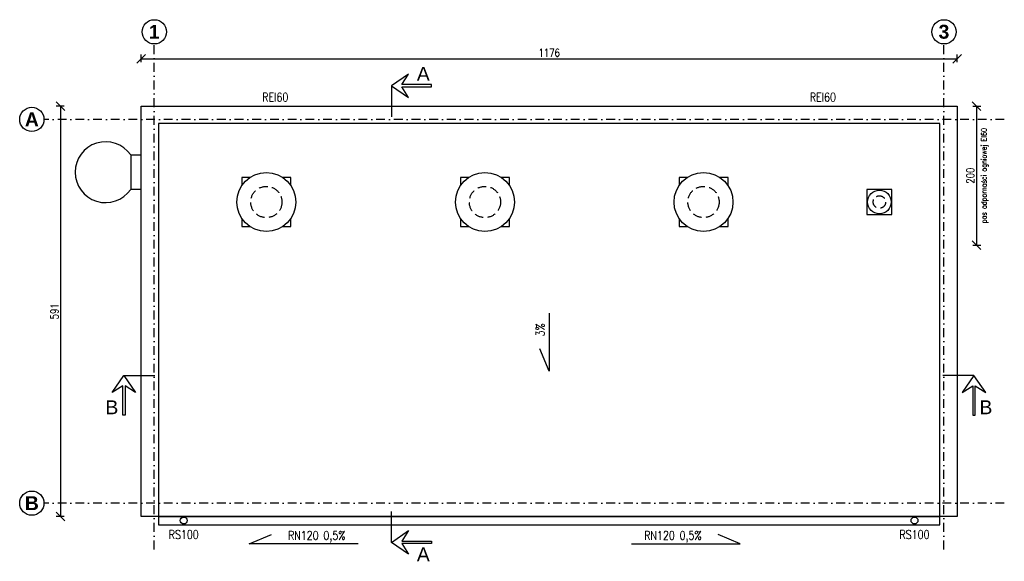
# Model space of a CAD drawing. Header units: millimetres. Extents: x -62780 to 1772512, y -757464 to -52755.
# Tile 61 of 65: x 1753320 to 1754739, y -536775 to -535994. Entities that reach past the tile are written whole.
import ezdxf

# ---------------------------------------------------------------- set-up
doc = ezdxf.new("R2010")
doc.units = ezdxf.units.MM
doc.linetypes.add('DASHDOT', pattern=[25.4, 12.7, -6.35, 0, -6.35])
doc.linetypes.add('DASHED', pattern=[19.05, 12.7, -6.35])
for name, color, linetype in [('AAA Cienka linia', 11, 'Continuous'), ('AAA L-Opis', 3, 'Continuous'), ('AAA Opis', 2, 'Continuous'), ('AAA Osie', 1, 'DASHDOT'), ('AAA Przerywana', 8, 'DASHED'), ('AAA Widok', 2, 'Continuous'), ('AAA Wymiar', 1, 'Continuous')]:
    doc.layers.add(name, color=color, linetype=linetype)
doc.styles.add('Arial B', font='arialbd.ttf')
doc.styles.get("Standard").update_dxf_attribs({"font": 'simplex.shx', "width": 0.8})
doc.dimstyles.new('1 do 50', dxfattribs={"dimscale": 5, "dimtxt": 2.25, "dimasz": 2.5, "dimexe": 1.25, "dimexo": 0.625, "dimtad": 1, "dimdec": 1, "dimrnd": 0.5, "dimtxsty": 'Standard', "dimblk": 'OBLIQUE', "dimcen": 2.5, "dimclrd": 256, "dimclre": 256, "dimclrt": 2, "dimadec": 0, "dimazin": 0, "dimtfac": 1, "dimtdec": 0, "dimtmove": 0, "dimatfit": 3, "dimldrblk": 'OBLIQUE', "dimfxl": 1, "dimfxlon": 1, "dimlwd": -1, "dimlwe": -1, "dimarcsym": 0})

# ---------------------------------------------------------------- blocks, each defined once
blk = doc.blocks.new('zw$7743')
at = {"layer": 'AAA Cienka linia', "lineweight": -2}
for points in [[(131.8, -102.7), (120.2, -102.7), (120.2, -114.3)], [(190.8, -114.3), (190.8, -102.7), (179.2, -102.7)], [(120.2, -161.7), (120.2, -173.3), (131.8, -173.3)], [(179.2, -173.3), (190.8, -173.3), (190.8, -161.7)]]:
    blk.add_lwpolyline(points, dxfattribs=at)
blk.add_circle((155.5, -138), 42.5, dxfattribs=at)
at = {"layer": 'AAA Przerywana', "lineweight": -2}
blk.add_circle((155.5, -138), 22.5, dxfattribs=at)
blk = doc.blocks.new('zw$855A')
at = {"layer": 'AAA Cienka linia', "lineweight": -2}
blk.add_lwpolyline([(235.5, -18), (271.5, -18), (271.5, 18), (235.5, 18)], close=True, dxfattribs=at)
blk.add_circle((253.5, 0), 17, dxfattribs=at)
at = {"layer": 'AAA Przerywana', "lineweight": -2}
blk.add_circle((253.5, 0), 9, dxfattribs=at)
blk = doc.blocks.new('zw$8BFE')
at = {"layer": 'AAA Cienka linia', "lineweight": -2}
for p, q in [((-800, -1400), (-800, -2400)), ((-800, -1400), (-500, -1400)), ((-500, -2400), (-800, -2400))]:
    blk.add_line(p, q, dxfattribs=at)
blk.add_arc((-1521.875, -1900), 878.125, 34.7080493, 325.2919507, dxfattribs=at)
blk = doc.blocks.new('_OBLIQUE')
at = {"color": 0, "linetype": 'ByBlock', "lineweight": -2}
blk.add_line((-0.5, -0.5), (0.5, 0.5), dxfattribs=at)
blk = doc.blocks.new('*D66')
at = {"layer": 'AAA Wymiar'}
for p, q in [((1753495.4, -536055.7), (1753495.4, -536044.5)), ((1754671.4, -536055.7), (1754671.4, -536044.5)), ((1753495.4, -536050.7), (1754671.4, -536050.7))]:
    blk.add_line(p, q, dxfattribs=at)
at = {"layer": 'Defpoints', "color": 0, "lineweight": -3}
for p in [(1754671.4, -536050.7), (1753495.4, -536119.1), (1754671.4, -536119.1)]:
    blk.add_point(p, dxfattribs=at)
at = {"layer": 'AAA Wymiar', "xscale": 12.5, "yscale": 12.5, "zscale": 12.5, "rotation": 180}
blk.add_blockref('_OBLIQUE', (1753495.4, -536050.7), dxfattribs=at)
at = {"layer": 'AAA Wymiar', "xscale": 12.5, "yscale": 12.5, "zscale": 12.5}
blk.add_blockref('_OBLIQUE', (1754671.4, -536050.7), dxfattribs=at)
at = {"layer": 'AAA Wymiar', "color": 2, "lineweight": -2, "insert": (1754083.4, -536042), "char_height": 11.25, "attachment_point": 5}
blk.add_mtext('1176', dxfattribs=at)
blk = doc.blocks.new('*D67')
at = {"layer": 'AAA Wymiar'}
for p, q in [((1753384.4, -536119.1), (1753373.1, -536119.1)), ((1753379.4, -536119.1), (1753379.4, -536710.1)), ((1753384.4, -536710.1), (1753373.1, -536710.1))]:
    blk.add_line(p, q, dxfattribs=at)
at = {"layer": 'Defpoints', "color": 0, "lineweight": -2}
for p in [(1753520.4, -536119.1), (1753379.4, -536710.1), (1753520.4, -536710.1)]:
    blk.add_point(p, dxfattribs=at)
at = {"layer": 'AAA Wymiar', "xscale": 12.5, "yscale": 12.5, "zscale": 12.5}
for p, rotation in [((1753379.4, -536119.1), 90), ((1753379.4, -536710.1), 270)]:
    blk.add_blockref('_OBLIQUE', p, dxfattribs=dict(at, rotation=rotation))
at = {"layer": 'AAA Wymiar', "color": 2, "lineweight": -2, "insert": (1753370.6, -536414.6), "char_height": 11.25, "attachment_point": 5, "rotation": 90}
blk.add_mtext('591', dxfattribs=at)
blk = doc.blocks.new('*D181')
at = {"layer": 'AAA Wymiar'}
for p, q in [((1754694.2, -536119.1), (1754705.5, -536119.1)), ((1754699.2, -536119.1), (1754699.2, -536319.1)), ((1754694.2, -536319.1), (1754705.5, -536319.1))]:
    blk.add_line(p, q, dxfattribs=at)
at = {"layer": 'Defpoints', "color": 0, "lineweight": -3}
for p in [(1754671.4, -536119.1), (1754671.4, -536319.1), (1754699.2, -536319.1)]:
    blk.add_point(p, dxfattribs=at)
at = {"layer": 'AAA Wymiar', "xscale": 12.5, "yscale": 12.5, "zscale": 12.5}
for p, rotation in [((1754699.2, -536119.1), 90), ((1754699.2, -536319.1), 270)]:
    blk.add_blockref('_OBLIQUE', p, dxfattribs=dict(at, rotation=rotation))
at = {"layer": 'AAA Wymiar', "color": 2, "lineweight": -2, "insert": (1754690.5, -536219.1), "char_height": 11.25, "attachment_point": 5, "rotation": 90}
blk.add_mtext('200', dxfattribs=at)

msp = doc.modelspace()

# ---------------------------------------------------------------- linework, layer by layer
at = {"layer": 'AAA Cienka linia'}
msp.add_lwpolyline([(1754646.3801, -536710.064), (1753520.3801, -536710.064), (1753520.3801, -536722.064), (1754646.3801, -536722.064)], close=True, dxfattribs=at)
for centre in [(1753556.8347, -536716.064), (1754609.9255, -536716.064)]:
    msp.add_circle(centre, 5, dxfattribs=at)
at = {"layer": 'AAA L-Opis'}
for p, q in [((1753856.3634, -536089.6215), (1753856.3634, -536134.1841)), ((1753470.5683, -536507.1897), (1753515.1309, -536507.1897)), ((1754695.5737, -536507.1897), (1754651.0111, -536507.1897)), ((1753856.3634, -536747.5855), (1753856.3634, -536703.0229))]:
    msp.add_line(p, q, dxfattribs=at)
for points in [[(1753880.683, -536072.6504), (1753856.3634, -536089.6215), (1753880.683, -536106.5925), (1753871.0801, -536091.3063), (1753913.6704, -536091.3063), (1753913.6704, -536087.9367), (1753871.0801, -536087.9367)], [(1753453.5972, -536531.5093), (1753470.5683, -536507.1897), (1753487.5394, -536531.5093), (1753472.2531, -536521.9065), (1753472.2531, -536564.4967), (1753468.8835, -536564.4967), (1753468.8835, -536521.9065)], [(1754712.5448, -536531.5093), (1754695.5737, -536507.1897), (1754678.6026, -536531.5093), (1754693.8889, -536521.9065), (1754693.8889, -536564.4967), (1754697.2585, -536564.4967), (1754697.2585, -536521.9065)], [(1753880.683, -536764.5565), (1753856.3634, -536747.5855), (1753880.683, -536730.6144), (1753871.0801, -536745.9007), (1753913.6704, -536745.9007), (1753913.6704, -536749.2703), (1753871.0801, -536749.2703)]]:
    msp.add_lwpolyline(points, close=True, dxfattribs=at)
for points in [[(1754083.3801, -536417.4075), (1754083.3801, -536500.8098), (1754069.8356, -536468.7153)], [(1753808.203, -536749.6259), (1753651.2638, -536749.6259), (1753683.3583, -536736.0815)], [(1754201.9888, -536749.6259), (1754358.928, -536749.6259), (1754326.8335, -536736.0815)]]:
    msp.add_lwpolyline(points, dxfattribs=at)
for centre in [(1753514.3801, -536011.8259), (1754652.3801, -536011.8259), (1753337.9252, -536138.064), (1753337.9252, -536691.064)]:
    msp.add_circle(centre, 17.5, dxfattribs=at)
at = {"layer": 'AAA Osie'}
for points in [[(1753514.3801, -536757.8094), (1753514.3801, -536029.3259)], [(1754652.3801, -536757.8094), (1754652.3801, -536029.3259)], [(1754739.3677, -536138.064), (1753355.4252, -536138.064)], [(1754739.3677, -536691.064), (1753355.4252, -536691.064)]]:
    msp.add_lwpolyline(points, dxfattribs=at)
at = {"layer": 'AAA Widok', "lineweight": -2}
msp.add_lwpolyline([(1753495.3801, -536710.064), (1753495.3801, -536119.064), (1754671.3801, -536119.064), (1754671.3801, -536710.064), (1754646.3801, -536710.064), (1754646.3801, -536144.064), (1753520.3801, -536144.064), (1753520.3801, -536710.064)], close=True, dxfattribs=at)
for points in [[(1753520.3801, -536119.064), (1754646.3801, -536119.064)], [(1753520.3801, -536710.064), (1754646.3801, -536710.064)]]:
    msp.add_lwpolyline(points, dxfattribs=at)

# ---------------------------------------------------------------- block references
at = {"layer": 'AAA Cienka linia', "color": 4, "lineweight": -2, "xscale": 0.05, "yscale": 0.05, "zscale": 0.05}
msp.add_blockref('zw$8BFE', (1753520.3801, -536119.064), dxfattribs=at)
at = {"layer": 'AAA Cienka linia', "color": 4, "lineweight": -2}
for name, p in [('zw$7743', (1753520.3801, -536119.064)), ('zw$7743', (1753835.3801, -536119.064)), ('zw$7743', (1754150.3801, -536119.064)), ('zw$855A', (1754305.8801, -536257.064))]:
    msp.add_blockref(name, p, dxfattribs=at)

# ---------------------------------------------------------------- texts
at = {"layer": 'AAA Opis', "char_height": 20, "attachment_point": 5, "style": 'Arial B'}
for s, insert, width in [('1', (1753514.3801, -536011.8259), 44.614317), ('3', (1754652.3801, -536011.8259), 44.614317), ('{\\fArial|b0|i0|c0|p34;A}', (1753902.056, -536072.338), 33.339242), ('A', (1753337.9252, -536138.064), 44.614317), ('{\\fArial|b0|i0|c0|p34;B}', (1753453.2849, -536552.8823), 33.339242), ('{\\fArial|b0|i0|c0|p34;B}', (1754712.8571, -536552.8823), 33.339242), ('B', (1753337.9252, -536691.064), 44.614317), ('{\\fArial|b0|i0|c0|p34;A}', (1753902.056, -536764.8689), 33.339242)]:
    msp.add_mtext(s, dxfattribs=dict(at, insert=insert, width=width))
at = {"layer": 'AAA Opis', "char_height": 12.5, "attachment_point": 5}
for s, insert, width in [('REI60', (1753688.815, -536106.0071), 51.498886), ('REI60', (1754477.9451, -536106.0071), 51.498886), ('RS100', (1753556.8347, -536736.3533), 55.631322), ('RS100', (1754609.9255, -536736.3533), 55.631322), ('RN120 0,5%', (1753748.4503, -536739.4431), 103.01662), ('RN120 0,5%', (1754261.7416, -536739.4431), 103.01662)]:
    msp.add_mtext(s, dxfattribs=dict(at, insert=insert, width=width))
at = {"layer": 'AAA Opis', "attachment_point": 5, "rotation": 90}
for s, insert, char_height, width in [('pas odporności ogniowej EI60', (1754711.2389, -536219.064), 8, 156.57964), ('3%', (1754070.4847, -536441.3868), 12.5, 36.13646)]:
    msp.add_mtext(s, dxfattribs=dict(at, insert=insert, char_height=char_height, width=width))

# ---------------------------------------------------------------- dimensions: what is measured, and where the dimension line sits
at = {"layer": 'AAA Wymiar', "lineweight": -2}
dim = msp.add_linear_dim(base=(1754671.3801, -536050.7074), p1=(1753495.3801, -536119.064), p2=(1754671.3801, -536119.064), dimstyle='1 do 50', override={"dimblk": 'OBLIQUE'}, dxfattribs=at)
dim.commit()
dim.dimension.update_dxf_attribs({"geometry": '*D66', "text_midpoint": (1754083.3801, -536041.9574)})
for base, p1, p2, picture, middle in [((1753379.3587, -536710.064), (1753520.3801, -536119.064), (1753520.3801, -536710.064), '*D67', (1753370.6087, -536414.564)), ((1754699.2201, -536319.064), (1754671.3801, -536119.064), (1754671.3801, -536319.064), '*D181', (1754690.4701, -536219.064))]:
    dim = msp.add_linear_dim(base=base, p1=p1, p2=p2, angle=90, dimstyle='1 do 50', override={"dimblk": 'OBLIQUE'}, dxfattribs=at)
    dim.commit()
    dim.dimension.update_dxf_attribs({"geometry": picture, "text_midpoint": middle})

doc.saveas('drawing.dxf')
